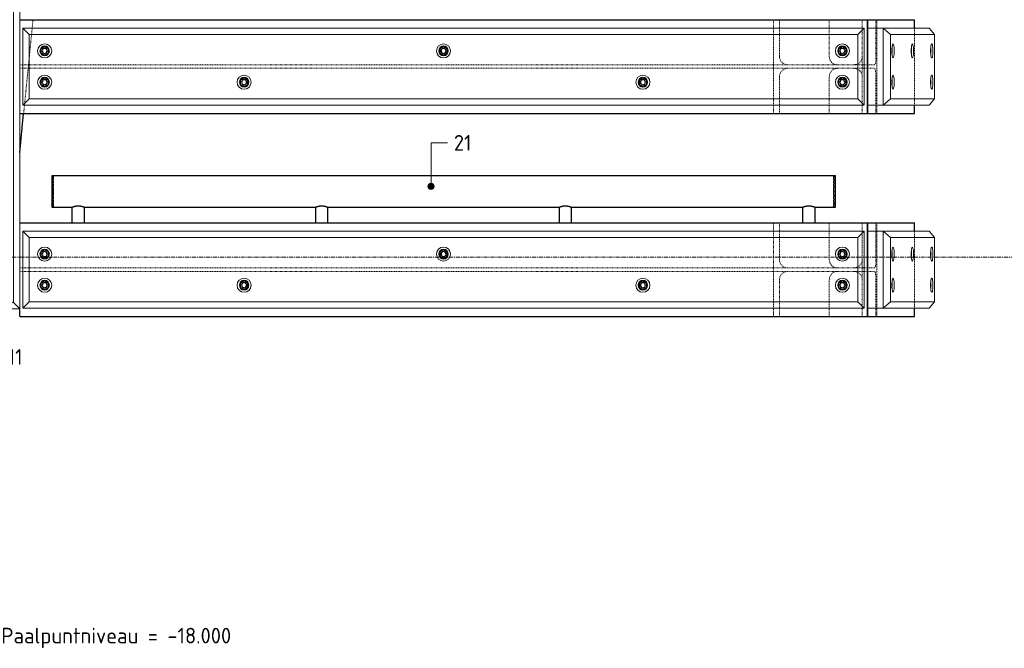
# Model space of a CAD drawing. Header units: millimetres. Extents: x -236694 to -141708, y -41476 to 103952.
# Tile 19 of 103: x -198000 to -194846, y -1252 to 760. Entities that reach past the tile are written whole.
import ezdxf

# ---------------------------------------------------------------- set-up
doc = ezdxf.new("R2010")
doc.units = ezdxf.units.MM
doc.linetypes.add('Grid Line', pattern=[22.225, 12.7, -3.175, 3.175, -3.175])
doc.linetypes.add('XX-HIDDEN', pattern=[4, 2, -2])
for name, color, linetype, lineweight in [('N-CO-BC-BETONVORM-G', 50, 'Continuous', 25), ('N-CO-BC-BETONVORM-G-1', 50, 'XX-HIDDEN', 18), ('N-CO-BC-BETONVORM-GN', 10, 'XX-HIDDEN', 18), ('N-CO-KC-KUNSTSTOFVORM-G', 7, 'Continuous', 13), ('N-CO-SC-STAALVORM-G', 10, 'Continuous', 25), ('X-XX-AL-T25-1', 250, 'Continuous', 13), ('X-XX-AL-T25-2', 7, 'Continuous', 13), ('X-XX-AL-VERWIJZING-G-1', 7, 'Grid Line', 18)]:
    doc.layers.add(name, color=color, linetype=linetype, lineweight=lineweight)
doc.styles.add('NLCS-ISO_1', font='NLCS-ISO.ttf', dxfattribs={"height": 50})

# ---------------------------------------------------------------- blocks, each defined once
blk = doc.blocks.new('GM_Hakorit_2850 - GM_Hakorit_2850-3594086-Doorsnede 2 dubbel geleidewerk')
at = {"layer": 'N-CO-KC-KUNSTSTOFVORM-G'}
for p, q in [((212680.7, 2665), (212660.7, 2685)), ((212660.7, 2684.9), (212660.7, -164.9)), ((212660.8, 2685), (213060.6, 2685)), ((213060.7, 2685), (213040.7, 2665)), ((213060.7, 2684.9), (213060.7, -164.9)), ((213040.7, 2665), (212680.7, 2665)), ((212680.7, 2665), (212680.7, -145)), ((213040.7, 2665), (213040.7, -145)), ((212660.7, -165), (212680.7, -145)), ((212680.7, -145), (213040.7, -145)), ((213040.7, -145), (213060.7, -165)), ((213060.6, -165), (212660.8, -165))]:
    blk.add_line(p, q, dxfattribs=at)
for centre, start, end in [((212760.7, 2615), 90, 270), ((212760.7, 2615), 270, 90), ((212960.7, 2615), 90, 270), ((212960.7, 2615), 270, 90), ((212960.7, 2073), 90, 270), ((212960.7, 2073), 270, 90), ((212760.7, 1531), 90, 270), ((212760.7, 1531), 270, 90), ((212960.7, 989), 90, 270), ((212960.7, 989), 270, 90), ((212760.7, 447), 90, 270), ((212760.7, 447), 270, 90), ((212760.7, -95), 90, 270), ((212760.7, -95), 270, 90), ((212960.7, -95), 90, 270), ((212960.7, -95), 270, 90)]:
    blk.add_arc(centre, 22.5, start, end, dxfattribs=at)
blk = doc.blocks.new('GM_Hakorit_2695 - GM_Hakorit_2695-3716366-Doorsnede 2 dubbel geleidewerk')
at = {"layer": 'N-CO-KC-KUNSTSTOFVORM-G'}
for p, q in [((213070.7, 2683), (213090.7, 2663)), ((213070.7, 2437.1), (213070.7, 2682.9)), ((215765.6, 2683), (213070.8, 2683)), ((215745.7, 2663), (215765.7, 2683)), ((215765.7, 2682.9), (215765.7, 2437.1)), ((215745.7, 2663), (213090.7, 2663)), ((213090.7, 2663), (213090.7, 2457)), ((215745.7, 2457), (215745.7, 2663)), ((213090.7, 2457), (213070.7, 2437)), ((215765.6, 2437), (213070.8, 2437)), ((215745.7, 2457), (213090.7, 2457)), ((215765.7, 2437), (215745.7, 2457))]:
    blk.add_line(p, q, dxfattribs=at)
for centre, start, end in [((213140.7, 2610), 0, 180), ((214418.2, 2610), 360, 180), ((215695.7, 2610), 0, 180), ((213140.7, 2610), 180, 0), ((214418.2, 2610), 180, 360), ((215695.7, 2610), 180, 360), ((213140.7, 2510), 0, 180), ((213779.4, 2510), 360, 180), ((215056.9, 2510), 0, 180), ((215695.7, 2510), 0, 180), ((213140.7, 2510), 180, 0), ((213779.4, 2510), 180, 0), ((215056.9, 2510), 180, 360), ((215695.7, 2510), 180, 360)]:
    blk.add_arc(centre, 22.5, start, end, dxfattribs=at)
blk = doc.blocks.new('GM_Hakorit_895 - GM_Hakorit_895-3717133-Doorsnede 2 dubbel geleidewerk')
at = {"layer": 'N-CO-KC-KUNSTSTOFVORM-G'}
for p, q in [((215777.5, 2683), (215777.5, 2437)), ((215826.8, 2683), (215777.5, 2683)), ((215826.8, 2437), (215826.8, 2683)), ((215974, 2683), (215826.8, 2683)), ((215826.8, 2683), (215849.8, 2663)), ((215990.4, 2663), (215974, 2683)), ((215990.4, 2663), (215849.8, 2663)), ((215849.8, 2663), (215849.8, 2457)), ((215990.4, 2457), (215990.4, 2663)), ((215777.5, 2437), (215826.8, 2437)), ((215849.8, 2457), (215826.8, 2437)), ((215974, 2437), (215826.8, 2437)), ((215990.4, 2457), (215849.8, 2457)), ((215974, 2437), (215990.4, 2457))]:
    blk.add_line(p, q, dxfattribs=at)
for centre, start_param, end_param in [((215858, 2610), 4.712389, 7.853982), ((215920.1, 2610), 4.712389, 7.853982), ((215982.2, 2610), 4.712389, 7.853982), ((215858, 2610), 1.570796, 4.712389), ((215920.1, 2610), 1.570796, 4.712389), ((215982.2, 2610), 1.570796, 4.712389), ((215858, 2510), 4.712389, 7.853982), ((215982.2, 2510), 4.712389, 7.853982), ((215858, 2510), 1.570796, 4.712389), ((215982.2, 2510), 1.570796, 4.712389)]:
    blk.add_ellipse(centre, major_axis=(0, 22.5), ratio=0.164399, start_param=start_param, end_param=end_param, dxfattribs=at)
blk = doc.blocks.new('GM_Bouten_Moeren_Zeskant - M16-3610774-Doorsnede 2 dubbel geleidewerk')
at = {"layer": 'N-CO-SC-STAALVORM-G'}
for p, q in [((205597.9, 2623.9), (205585.9, 2616.9)), ((205609.9, 2616.9), (205597.9, 2623.9)), ((205585.9, 2616.9), (205585.9, 2603.1)), ((205585.9, 2603.1), (205597.9, 2596.1)), ((205597.9, 2596.1), (205609.9, 2603.1)), ((205609.9, 2603.1), (205609.9, 2616.9))]:
    blk.add_line(p, q, dxfattribs=at)
for radius, start, end in [(15, 0, 180), (8, 0, 180), (15, 180, 0), (8, 180, 0)]:
    blk.add_arc((205597.9, 2610), radius, start, end, dxfattribs=at)
blk = doc.blocks.new('GM_Bouten_Moeren_Zeskant - M16-V17-Doorsnede 2 dubbel geleidewerk')
at = {"layer": 'N-CO-SC-STAALVORM-G'}
for start_param, end_param in [(4.712389, 5.874896), (3.549882, 4.712389)]:
    blk.add_ellipse((215916.2, 2610), major_axis=(0, 8), ratio=0.164399, start_param=start_param, end_param=end_param, dxfattribs=at)
blk = doc.blocks.new('GM_Haalbuis_2500 - GM_Haalbuis_2500-3744235-Doorsnede 2 dubbel geleidewerk')
at = {"layer": 'N-CO-SC-STAALVORM-G'}
for p, q in [((208569.3, 260), (208564.3, 260)), ((208564.3, 260), (208564.3, 210)), ((208569.3, 260), (208569.3, 258.4)), ((211069.3, 260), (208569.3, 260)), ((208569.3, 257.4), (208569.3, 258.3)), ((208569.3, 257.4), (208569.3, 254.1)), ((208569.3, 251.7), (208569.3, 254.1)), ((211074.3, 260), (211069.3, 260)), ((211069.3, 258.4), (211069.3, 260)), ((211069.3, 258.3), (211069.3, 257.4)), ((211069.3, 254.1), (211069.3, 257.4)), ((211069.3, 254.1), (211069.3, 251.7)), ((211074.3, 210), (211074.3, 260)), ((208569.3, 251.7), (208569.3, 247)), ((208569.3, 243.6), (208569.3, 247)), ((208569.3, 243.6), (208569.3, 237.5)), ((208569.3, 233.5), (208569.3, 237.6)), ((208569.3, 233.6), (208569.3, 225.9)), ((208569.3, 222.1), (208569.3, 225.9)), ((208569.3, 222.1), (208569.3, 210)), ((211069.3, 247), (211069.3, 251.7)), ((211069.3, 247), (211069.3, 243.6)), ((211069.3, 237.5), (211069.3, 243.6)), ((211069.3, 237.6), (211069.3, 233.5)), ((211069.3, 225.9), (211069.3, 233.6)), ((211069.3, 225.9), (211069.3, 222.1)), ((211069.3, 210), (211069.3, 222.1)), ((208564.3, 210), (208564.3, 160)), ((208569.3, 210), (208569.3, 210.7)), ((208569.3, 210), (208569.3, 197.9)), ((208569.3, 194.1), (208569.3, 197.9)), ((208569.3, 194.1), (208569.3, 186.4)), ((211069.3, 210.7), (211069.3, 210)), ((211069.3, 197.9), (211069.3, 210)), ((211069.3, 197.9), (211069.3, 194.1)), ((211069.3, 186.4), (211069.3, 194.1)), ((211074.3, 160), (211074.3, 210)), ((208564.3, 160), (208569.3, 160)), ((208569.3, 182.4), (208569.3, 186.5)), ((208569.3, 182.5), (208569.3, 176.4)), ((208569.3, 173), (208569.3, 176.4)), ((208569.3, 173), (208569.3, 168.3)), ((208569.3, 165.9), (208569.3, 168.3)), ((208569.3, 165.9), (208569.3, 162.6)), ((208569.3, 161.7), (208569.3, 162.6)), ((208569.3, 161.6), (208569.3, 160)), ((208569.3, 160), (208630.6, 160)), ((208629.3, 160), (208629.3, 110)), ((208668, 160), (209410.6, 160)), ((208669.3, 110), (208669.3, 160)), ((209409.3, 160), (209409.3, 110)), ((209448, 160), (210190.6, 160)), ((209449.3, 110), (209449.3, 160)), ((210189.3, 160), (210189.3, 110)), ((210228, 160), (210970.6, 160)), ((210229.3, 110), (210229.3, 160)), ((210969.3, 160), (210969.3, 110)), ((211008, 160), (211069.3, 160)), ((211009.3, 110), (211009.3, 160)), ((211069.3, 186.5), (211069.3, 182.4)), ((211069.3, 176.4), (211069.3, 182.5)), ((211069.3, 176.4), (211069.3, 173)), ((211069.3, 168.3), (211069.3, 173)), ((211069.3, 168.3), (211069.3, 165.9)), ((211069.3, 162.6), (211069.3, 165.9)), ((211069.3, 162.6), (211069.3, 161.7)), ((211069.3, 160), (211069.3, 161.6)), ((211069.3, 160), (211074.3, 160))]:
    blk.add_line(p, q, dxfattribs=at)
for points, knots in [([(208629.3, 160), (208629.4, 160), (208629.5, 160.1), (208630, 160.3), (208630.5, 160.5), (208631.2, 160.7), (208632, 161), (208632.8, 161.3), (208633.5, 161.5), (208633.8, 161.6), (208634, 161.7)], [-0.9884455, -0.9884455, -0.9884455, -0.9884455, -0.9444444, -0.9166667, -0.8888889, -0.8611111, -0.8333333, -0.8055556, -0.7916667, -0.7777778, -0.7777778, -0.7777778, -0.7777778]), ([(208634, 161.7), (208634.2, 161.7), (208634.6, 161.9), (208635.4, 162.1), (208636.4, 162.4), (208637.6, 162.7), (208638.5, 162.9), (208639.3, 163.1), (208640, 163.2), (208641.1, 163.4), (208642.4, 163.7), (208644.1, 163.9), (208645.8, 164.1), (208647.5, 164.1), (208649.3, 164.2), (208651.1, 164.1), (208652.8, 164.1), (208654.5, 163.9), (208656.2, 163.7), (208657.6, 163.4), (208658.6, 163.2), (208659.4, 163.1), (208660.1, 162.9), (208661.1, 162.7), (208662.2, 162.4), (208663.3, 162.1), (208664.1, 161.9), (208664.4, 161.7), (208664.6, 161.7)], [-0.7777778, -0.7777778, -0.7777778, -0.7777778, -0.7638889, -0.75, -0.7222222, -0.6944444, -0.6805556, -0.6666667, -0.6527778, -0.6388889, -0.6111111, -0.5833333, -0.5555556, -0.5277778, -0.5, -0.4722222, -0.4444444, -0.4166667, -0.3888889, -0.3611111, -0.3472222, -0.3333333, -0.3194444, -0.3055556, -0.2777778, -0.25, -0.2361111, -0.2222222, -0.2222222, -0.2222222, -0.2222222]), ([(208664.6, 161.7), (208664.8, 161.6), (208665.2, 161.5), (208665.9, 161.3), (208666.6, 161), (208667.4, 160.7), (208668.1, 160.5), (208668.6, 160.3), (208669.1, 160.1), (208669.3, 160), (208669.3, 160)], [-0.2222222, -0.2222222, -0.2222222, -0.2222222, -0.2083333, -0.1944444, -0.1666667, -0.1388889, -0.1111111, -0.0833333, -0.0555556, -0.0115495, -0.0115495, -0.0115495, -0.0115495]), ([(209409.3, 160), (209409.4, 160), (209409.5, 160.1), (209410, 160.3), (209410.5, 160.5), (209411.2, 160.7), (209412, 161), (209412.8, 161.3), (209413.5, 161.5), (209413.8, 161.6), (209414, 161.7)], [-0.9884455, -0.9884455, -0.9884455, -0.9884455, -0.9444444, -0.9166667, -0.8888889, -0.8611111, -0.8333333, -0.8055556, -0.7916667, -0.7777778, -0.7777778, -0.7777778, -0.7777778]), ([(209414, 161.7), (209414.2, 161.7), (209414.6, 161.9), (209415.4, 162.1), (209416.4, 162.4), (209417.6, 162.7), (209418.5, 162.9), (209419.3, 163.1), (209420, 163.2), (209421.1, 163.4), (209422.4, 163.7), (209424.1, 163.9), (209425.8, 164.1), (209427.5, 164.1), (209429.3, 164.2), (209431.1, 164.1), (209432.8, 164.1), (209434.5, 163.9), (209436.2, 163.7), (209437.6, 163.4), (209438.6, 163.2), (209439.4, 163.1), (209440.1, 162.9), (209441.1, 162.7), (209442.2, 162.4), (209443.3, 162.1), (209444.1, 161.9), (209444.4, 161.7), (209444.6, 161.7)], [-0.7777778, -0.7777778, -0.7777778, -0.7777778, -0.7638889, -0.75, -0.7222222, -0.6944444, -0.6805556, -0.6666667, -0.6527778, -0.6388889, -0.6111111, -0.5833333, -0.5555556, -0.5277778, -0.5, -0.4722222, -0.4444444, -0.4166667, -0.3888889, -0.3611111, -0.3472222, -0.3333333, -0.3194444, -0.3055556, -0.2777778, -0.25, -0.2361111, -0.2222222, -0.2222222, -0.2222222, -0.2222222]), ([(209444.6, 161.7), (209444.8, 161.6), (209445.2, 161.5), (209445.9, 161.3), (209446.6, 161), (209447.4, 160.7), (209448.1, 160.5), (209448.6, 160.3), (209449.1, 160.1), (209449.3, 160), (209449.3, 160)], [-0.2222222, -0.2222222, -0.2222222, -0.2222222, -0.2083333, -0.1944444, -0.1666667, -0.1388889, -0.1111111, -0.0833333, -0.0555556, -0.0115495, -0.0115495, -0.0115495, -0.0115495]), ([(210189.3, 160), (210189.4, 160), (210189.5, 160.1), (210190, 160.3), (210190.5, 160.5), (210191.2, 160.7), (210192, 161), (210192.8, 161.3), (210193.5, 161.5), (210193.8, 161.6), (210194, 161.7)], [-0.9884455, -0.9884455, -0.9884455, -0.9884455, -0.9444444, -0.9166667, -0.8888889, -0.8611111, -0.8333333, -0.8055556, -0.7916667, -0.7777778, -0.7777778, -0.7777778, -0.7777778]), ([(210194, 161.7), (210194.2, 161.7), (210194.6, 161.9), (210195.4, 162.1), (210196.4, 162.4), (210197.6, 162.7), (210198.5, 162.9), (210199.3, 163.1), (210200, 163.2), (210201.1, 163.4), (210202.4, 163.7), (210204.1, 163.9), (210205.8, 164.1), (210207.5, 164.1), (210209.3, 164.2), (210211.1, 164.1), (210212.8, 164.1), (210214.5, 163.9), (210216.2, 163.7), (210217.6, 163.4), (210218.6, 163.2), (210219.4, 163.1), (210220.1, 162.9), (210221.1, 162.7), (210222.2, 162.4), (210223.3, 162.1), (210224.1, 161.9), (210224.4, 161.7), (210224.6, 161.7)], [-0.7777778, -0.7777778, -0.7777778, -0.7777778, -0.7638889, -0.75, -0.7222222, -0.6944444, -0.6805556, -0.6666667, -0.6527778, -0.6388889, -0.6111111, -0.5833333, -0.5555556, -0.5277778, -0.5, -0.4722222, -0.4444444, -0.4166667, -0.3888889, -0.3611111, -0.3472222, -0.3333333, -0.3194444, -0.3055556, -0.2777778, -0.25, -0.2361111, -0.2222222, -0.2222222, -0.2222222, -0.2222222]), ([(210224.6, 161.7), (210224.8, 161.6), (210225.2, 161.5), (210225.9, 161.3), (210226.6, 161), (210227.4, 160.7), (210228.1, 160.5), (210228.6, 160.3), (210229.1, 160.1), (210229.3, 160), (210229.3, 160)], [-0.2222222, -0.2222222, -0.2222222, -0.2222222, -0.2083333, -0.1944444, -0.1666667, -0.1388889, -0.1111111, -0.0833333, -0.0555556, -0.0115495, -0.0115495, -0.0115495, -0.0115495]), ([(210969.3, 160), (210969.4, 160), (210969.5, 160.1), (210970, 160.3), (210970.5, 160.5), (210971.2, 160.7), (210972, 161), (210972.8, 161.3), (210973.5, 161.5), (210973.8, 161.6), (210974, 161.7)], [-0.9884455, -0.9884455, -0.9884455, -0.9884455, -0.9444444, -0.9166667, -0.8888889, -0.8611111, -0.8333333, -0.8055556, -0.7916667, -0.7777778, -0.7777778, -0.7777778, -0.7777778]), ([(210974, 161.7), (210974.2, 161.7), (210974.6, 161.9), (210975.4, 162.1), (210976.4, 162.4), (210977.6, 162.7), (210978.5, 162.9), (210979.3, 163.1), (210980, 163.2), (210981.1, 163.4), (210982.4, 163.7), (210984.1, 163.9), (210985.8, 164.1), (210987.5, 164.1), (210989.3, 164.2), (210991.1, 164.1), (210992.8, 164.1), (210994.5, 163.9), (210996.2, 163.7), (210997.6, 163.4), (210998.6, 163.2), (210999.4, 163.1), (211000.1, 162.9), (211001.1, 162.7), (211002.2, 162.4), (211003.3, 162.1), (211004.1, 161.9), (211004.4, 161.7), (211004.6, 161.7)], [-0.7777778, -0.7777778, -0.7777778, -0.7777778, -0.7638889, -0.75, -0.7222222, -0.6944444, -0.6805556, -0.6666667, -0.6527778, -0.6388889, -0.6111111, -0.5833333, -0.5555556, -0.5277778, -0.5, -0.4722222, -0.4444444, -0.4166667, -0.3888889, -0.3611111, -0.3472222, -0.3333333, -0.3194444, -0.3055556, -0.2777778, -0.25, -0.2361111, -0.2222222, -0.2222222, -0.2222222, -0.2222222]), ([(211004.6, 161.7), (211004.8, 161.6), (211005.2, 161.5), (211005.9, 161.3), (211006.6, 161), (211007.4, 160.7), (211008.1, 160.5), (211008.6, 160.3), (211009.1, 160.1), (211009.3, 160), (211009.3, 160)], [-0.2222222, -0.2222222, -0.2222222, -0.2222222, -0.2083333, -0.1944444, -0.1666667, -0.1388889, -0.1111111, -0.0833333, -0.0555556, -0.0115495, -0.0115495, -0.0115495, -0.0115495])]:
    blk.add_open_spline(points, degree=3, knots=knots, dxfattribs=at)
blk = doc.blocks.new('NLI_Balk_H - HEB300-V21-Doorsnede 2 dubbel geleidewerk')
at = {"layer": 'N-CO-BC-BETONVORM-GN'}
for p, q in [((213060.7, 2565.5), (213070.7, 2565.5)), ((213070.7, 2565.5), (213090.6, 2565.5)), ((213090.7, 2565.5), (215745.6, 2565.5)), ((215745.7, 2565.5), (215765.6, 2565.5)), ((215765.7, 2565.5), (215775.7, 2565.5)), ((213060.7, 2554.5), (213070.7, 2554.5)), ((213070.7, 2554.5), (213090.6, 2554.5)), ((213090.7, 2554.5), (215745.6, 2554.5)), ((215745.7, 2554.5), (215765.6, 2554.5)), ((215765.7, 2554.5), (215775.7, 2554.5))]:
    blk.add_line(p, q, dxfattribs=at)

msp = doc.modelspace()

# ---------------------------------------------------------------- hatches: boundary and pattern name
at = {"layer": 'X-XX-AL-T25-1'}
h = msp.add_hatch(color=256, dxfattribs=at)
edge = h.paths.add_edge_path(flags=0)
edge.add_arc((-196682.1, 226.6), 10, 0, 360)

# ---------------------------------------------------------------- linework, layer by layer
at = {"layer": 'N-CO-BC-BETONVORM-GN'}
for p, q in [((-197959.8, 733), (-197957.2, 760)), ((-195585.8, 733), (-195585.8, 760)), ((-195566.5, 760), (-195566.5, 733)), ((-195406.7, 733), (-195406.7, 760)), ((-195300.9, 733), (-195300.9, 760)), ((-195257.2, 733), (-195257.2, 760)), ((-195254.1, 760), (-195254.1, 733)), ((-197961.8, 713), (-197959.9, 733)), ((-195585.8, 713), (-195585.8, 733)), ((-195566.5, 733), (-195566.5, 713)), ((-195406.7, 713), (-195406.7, 733)), ((-195300.9, 727), (-195300.9, 733)), ((-195300.9, 642.5), (-195300.9, 726.8)), ((-195257.2, 642.5), (-195257.2, 733)), ((-195254.1, 733), (-195254.1, 487)), ((-195134.1, 487), (-195134.1, 733)), ((-197969.7, 633.9), (-197961.9, 713)), ((-195585.8, 615.5), (-195585.8, 713)), ((-195566.5, 713), (-195566.5, 642.5)), ((-195406.7, 642.5), (-195406.7, 713)), ((-197971.6, 615.5), (-197969.8, 632.9)), ((-195300.9, 615.5), (-195300.9, 642.5)), ((-197983.8, 493), (-197972.7, 604.5)), ((-197972.7, 604.5), (-197971.6, 615.5)), ((-195585.8, 604.5), (-195585.8, 615.5)), ((-195585.8, 507), (-195585.8, 604.5)), ((-195300.9, 604.5), (-195300.9, 615.5)), ((-195300.9, 577.5), (-195300.9, 604.5)), ((-195284.7, 615.5), (-195283.1, 615.5)), ((-195283.1, 604.5), (-195284.7, 604.5)), ((-195283, 615.5), (-195261.7, 615.5)), ((-195261.7, 604.5), (-195283, 604.5)), ((-195566.5, 577.5), (-195566.5, 507)), ((-195406.7, 507), (-195406.7, 577.5)), ((-195300.9, 493.2), (-195300.9, 577.5)), ((-195257.2, 487), (-195257.2, 577.5)), ((-195585.8, 487), (-195585.8, 507)), ((-195566.5, 507), (-195566.5, 487)), ((-195406.7, 487), (-195406.7, 507)), ((-197987.1, 460), (-197984.4, 487)), ((-197984.4, 487), (-197983.8, 492.9)), ((-195585.8, 460), (-195585.8, 487)), ((-195566.5, 487), (-195566.5, 460)), ((-195406.7, 460), (-195406.7, 487)), ((-195300.9, 487), (-195300.9, 493)), ((-195300.9, 460), (-195300.9, 487)), ((-195257.2, 460), (-195257.2, 487)), ((-195254.1, 487), (-195254.1, 460)), ((-195585.8, 83), (-195585.8, 110)), ((-195566.5, 110), (-195566.5, 83)), ((-195406.7, 83), (-195406.7, 110)), ((-195300.9, 83), (-195300.9, 110)), ((-195257.2, 83), (-195257.2, 110)), ((-195254.1, 110), (-195254.1, 83)), ((-195585.8, 63), (-195585.8, 83)), ((-195566.5, 83), (-195566.5, 63)), ((-195406.7, 63), (-195406.7, 83)), ((-195300.9, 77), (-195300.9, 83)), ((-195300.9, -7.5), (-195300.9, 76.8)), ((-195257.2, -7.5), (-195257.2, 83)), ((-195254.1, 83), (-195254.1, -163)), ((-195134.1, -163), (-195134.1, 83)), ((-195585.8, -34.5), (-195585.8, 63)), ((-195566.5, 63), (-195566.5, -7.5)), ((-195406.7, -7.5), (-195406.7, 63)), ((-195300.9, -34.5), (-195300.9, -7.5)), ((-195585.8, -45.5), (-195585.8, -34.5)), ((-195585.8, -143), (-195585.8, -45.5)), ((-195300.9, -45.5), (-195300.9, -34.5)), ((-195300.9, -72.5), (-195300.9, -45.5)), ((-195284.7, -34.5), (-195283.1, -34.5)), ((-195283.1, -45.5), (-195284.7, -45.5)), ((-195283, -34.5), (-195261.7, -34.5)), ((-195261.7, -45.5), (-195283, -45.5)), ((-195566.5, -72.5), (-195566.5, -143)), ((-195406.7, -143), (-195406.7, -72.5)), ((-195300.9, -156.8), (-195300.9, -72.5)), ((-195257.2, -163), (-195257.2, -72.5)), ((-195585.8, -163), (-195585.8, -143)), ((-195566.5, -143), (-195566.5, -163)), ((-195406.7, -163), (-195406.7, -143)), ((-195300.9, -163), (-195300.9, -157)), ((-195585.8, -190), (-195585.8, -163)), ((-195566.5, -163), (-195566.5, -190)), ((-195406.7, -190), (-195406.7, -163)), ((-195300.9, -190), (-195300.9, -163)), ((-195257.2, -190), (-195257.2, -163)), ((-195254.1, -163), (-195254.1, -190))]:
    msp.add_line(p, q, dxfattribs=at)
at = {"layer": 'N-CO-BC-BETONVORM-GN', "flags": 128}
for points in [[(-195566.5, 642.5), (-195565.8, 636.5), (-195563.8, 630.8), (-195560.5, 625.7), (-195556.2, 621.4), (-195551, 618.2), (-195545.2, 616.2), (-195539.6, 615.5)], [(-195381.2, 615.5), (-195386.6, 616.2), (-195392.1, 618.2), (-195397, 621.4), (-195401.1, 625.7), (-195404.2, 630.8), (-195406.1, 636.5), (-195406.7, 642.5)], [(-195314.7, 619.1), (-195311.2, 621.4), (-195306.9, 625.7), (-195303.6, 630.8), (-195301.6, 636.5), (-195300.9, 642.5)], [(-195261.7, 615.5), (-195260.7, 616.2), (-195259.8, 618.2), (-195258.9, 621.4), (-195258.2, 625.7), (-195257.7, 630.8), (-195257.3, 636.5), (-195257.2, 642.5)], [(-195539.6, 604.5), (-195545.2, 603.8), (-195551, 601.8), (-195556.2, 598.6), (-195560.5, 594.3), (-195563.8, 589.2), (-195565.8, 583.5), (-195566.5, 577.5)], [(-195406.7, 577.5), (-195406.1, 583.5), (-195404.2, 589.2), (-195401.1, 594.3), (-195397, 598.6), (-195392.1, 601.8), (-195386.6, 603.8), (-195381.2, 604.5)], [(-195327.8, 615.5), (-195322.2, 616.2), (-195316.4, 618.2), (-195314.8, 619)], [(-195314.8, 601), (-195316.4, 601.8), (-195322.2, 603.8), (-195327.8, 604.5)], [(-195300.9, 577.5), (-195301.6, 583.5), (-195303.6, 589.2), (-195306.9, 594.3), (-195311.2, 598.6), (-195314.7, 600.9)], [(-195257.2, 577.5), (-195257.3, 583.5), (-195257.7, 589.2), (-195258.2, 594.3), (-195258.9, 598.6), (-195259.8, 601.8), (-195260.7, 603.8), (-195261.7, 604.5)], [(-195566.5, -7.5), (-195565.8, -13.5), (-195563.8, -19.2), (-195560.5, -24.3), (-195556.2, -28.6), (-195551, -31.8), (-195545.2, -33.8), (-195539.6, -34.5)], [(-195381.2, -34.5), (-195386.6, -33.8), (-195392.1, -31.8), (-195397, -28.6), (-195401.1, -24.3), (-195404.2, -19.2), (-195406.1, -13.5), (-195406.7, -7.5)], [(-195327.8, -34.5), (-195322.2, -33.8), (-195316.4, -31.8), (-195314.8, -31)], [(-195314.7, -30.9), (-195311.2, -28.6), (-195306.9, -24.3), (-195303.6, -19.2), (-195301.6, -13.5), (-195300.9, -7.5)], [(-195261.7, -34.5), (-195260.7, -33.8), (-195259.8, -31.8), (-195258.9, -28.6), (-195258.2, -24.3), (-195257.7, -19.2), (-195257.3, -13.5), (-195257.2, -7.5)], [(-195539.6, -45.5), (-195545.2, -46.2), (-195551, -48.2), (-195556.2, -51.4), (-195560.5, -55.7), (-195563.8, -60.8), (-195565.8, -66.5), (-195566.5, -72.5)], [(-195406.7, -72.5), (-195406.1, -66.5), (-195404.2, -60.8), (-195401.1, -55.7), (-195397, -51.4), (-195392.1, -48.2), (-195386.6, -46.2), (-195381.2, -45.5)], [(-195314.8, -49), (-195316.4, -48.2), (-195322.2, -46.2), (-195327.8, -45.5)], [(-195300.9, -72.5), (-195301.6, -66.5), (-195303.6, -60.8), (-195306.9, -55.7), (-195311.2, -51.4), (-195314.7, -49.1)], [(-195257.2, -72.5), (-195257.3, -66.5), (-195257.7, -60.8), (-195258.2, -55.7), (-195258.9, -51.4), (-195259.8, -48.2), (-195260.7, -46.2), (-195261.7, -45.5)]]:
    msp.add_lwpolyline(points, dxfattribs=at)
at = {"layer": 'N-CO-SC-STAALVORM-G'}
for p, q in [((-197999.8, 760), (-195284.8, 760)), ((-195284.8, 460), (-195284.8, 760)), ((-195284.8, 760), (-195284.8, 460)), ((-195284.8, 760), (-195134.1, 760)), ((-195134.1, 733), (-195134.1, 760)), ((-195134.1, 460), (-195134.1, 487)), ((-197999.8, 460), (-195284.8, 460)), ((-197999.7, 333.5), (-197987.1, 460)), ((-195284.8, 460), (-195134.1, 460)), ((-197999.8, 110), (-195284.8, 110)), ((-195284.8, -190), (-195284.8, 110)), ((-195284.8, 110), (-195284.8, -190)), ((-195284.8, 110), (-195134.1, 110)), ((-195134.1, 83), (-195134.1, 110)), ((-197999.8, -190), (-197999.8, -165)), ((-195134.1, -190), (-195134.1, -163)), ((-197999.8, -190), (-195284.8, -190)), ((-195284.8, -190), (-195134.1, -190))]:
    msp.add_line(p, q, dxfattribs=at)
at = {"layer": 'X-XX-AL-T25-1'}
for p, q in [((-196682.1, 366), (-196629.2, 366)), ((-196682.1, 226.6), (-196682.1, 366))]:
    msp.add_line(p, q, dxfattribs=at)
msp.add_circle((-196682.1, 226.6), 10, dxfattribs=at)
at = {"layer": 'X-XX-AL-VERWIJZING-G-1'}
msp.add_line((-207048.7, 0), (-194071.3, 0), dxfattribs=at)

# ---------------------------------------------------------------- block references
at = {"layer": 'N-CO-BC-BETONVORM-G'}
for name, p in [('GM_Hakorit_2850 - GM_Hakorit_2850-3594086-Doorsnede 2 dubbel geleidewerk', (-411060.5, 0)), ('GM_Hakorit_2695 - GM_Hakorit_2695-3716366-Doorsnede 2 dubbel geleidewerk', (-411060.5, -1950)), ('GM_Hakorit_895 - GM_Hakorit_895-3717133-Doorsnede 2 dubbel geleidewerk', (-411060.5, -1950)), ('GM_Bouten_Moeren_Zeskant - M16-3610774-Doorsnede 2 dubbel geleidewerk', (-403517.7, -1950)), ('GM_Bouten_Moeren_Zeskant - M16-3610774-Doorsnede 2 dubbel geleidewerk', (-402240.2, -1950)), ('GM_Bouten_Moeren_Zeskant - M16-3610774-Doorsnede 2 dubbel geleidewerk', (-400962.7, -1950)), ('GM_Bouten_Moeren_Zeskant - M16-V17-Doorsnede 2 dubbel geleidewerk', (-411122.6, -1950)), ('GM_Bouten_Moeren_Zeskant - M16-V17-Doorsnede 2 dubbel geleidewerk', (-411060.5, -1950)), ('GM_Bouten_Moeren_Zeskant - M16-V17-Doorsnede 2 dubbel geleidewerk', (-410998.4, -1950)), ('GM_Bouten_Moeren_Zeskant - M16-3610774-Doorsnede 2 dubbel geleidewerk', (-403517.7, -2050)), ('GM_Bouten_Moeren_Zeskant - M16-3610774-Doorsnede 2 dubbel geleidewerk', (-402879, -2050)), ('GM_Bouten_Moeren_Zeskant - M16-3610774-Doorsnede 2 dubbel geleidewerk', (-401601.5, -2050)), ('GM_Bouten_Moeren_Zeskant - M16-3610774-Doorsnede 2 dubbel geleidewerk', (-400962.7, -2050)), ('GM_Bouten_Moeren_Zeskant - M16-V17-Doorsnede 2 dubbel geleidewerk', (-411122.6, -2050)), ('GM_Bouten_Moeren_Zeskant - M16-V17-Doorsnede 2 dubbel geleidewerk', (-410998.4, -2050)), ('GM_Haalbuis_2500 - GM_Haalbuis_2500-3744235-Doorsnede 2 dubbel geleidewerk', (-406461.6, 0)), ('GM_Hakorit_2695 - GM_Hakorit_2695-3716366-Doorsnede 2 dubbel geleidewerk', (-411060.5, -2600)), ('GM_Hakorit_895 - GM_Hakorit_895-3717133-Doorsnede 2 dubbel geleidewerk', (-411060.5, -2600)), ('GM_Bouten_Moeren_Zeskant - M16-3610774-Doorsnede 2 dubbel geleidewerk', (-403517.7, -2600)), ('GM_Bouten_Moeren_Zeskant - M16-3610774-Doorsnede 2 dubbel geleidewerk', (-402240.2, -2600)), ('GM_Bouten_Moeren_Zeskant - M16-3610774-Doorsnede 2 dubbel geleidewerk', (-400962.7, -2600)), ('GM_Bouten_Moeren_Zeskant - M16-V17-Doorsnede 2 dubbel geleidewerk', (-411122.6, -2600)), ('GM_Bouten_Moeren_Zeskant - M16-V17-Doorsnede 2 dubbel geleidewerk', (-411060.5, -2600)), ('GM_Bouten_Moeren_Zeskant - M16-V17-Doorsnede 2 dubbel geleidewerk', (-410998.4, -2600)), ('GM_Bouten_Moeren_Zeskant - M16-3610774-Doorsnede 2 dubbel geleidewerk', (-403517.7, -2700)), ('GM_Bouten_Moeren_Zeskant - M16-3610774-Doorsnede 2 dubbel geleidewerk', (-402879, -2700)), ('GM_Bouten_Moeren_Zeskant - M16-3610774-Doorsnede 2 dubbel geleidewerk', (-401601.5, -2700)), ('GM_Bouten_Moeren_Zeskant - M16-3610774-Doorsnede 2 dubbel geleidewerk', (-400962.7, -2700)), ('GM_Bouten_Moeren_Zeskant - M16-V17-Doorsnede 2 dubbel geleidewerk', (-411122.6, -2700)), ('GM_Bouten_Moeren_Zeskant - M16-V17-Doorsnede 2 dubbel geleidewerk', (-410998.4, -2700))]:
    msp.add_blockref(name, p, dxfattribs=at)
at = {"layer": 'N-CO-BC-BETONVORM-G-1'}
for p in [(-411060.5, -1950), (-411060.5, -2600)]:
    msp.add_blockref('NLI_Balk_H - HEB300-V21-Doorsnede 2 dubbel geleidewerk', p, dxfattribs=at)

# ---------------------------------------------------------------- texts
at = {"layer": 'X-XX-AL-T25-2', "char_height": 50, "attachment_point": 1, "style": 'NLCS-ISO_1'}
for s, insert, width in [('21', (-196609.2, 391), 73.755), ('11', (-198038.3, -294.3), 60.928), ('Paalpuntniveau = -18.000', (-198058.9, -1186.3), 941.181)]:
    msp.add_mtext(s, dxfattribs=dict(at, insert=insert, width=width))

doc.saveas('drawing.dxf')
